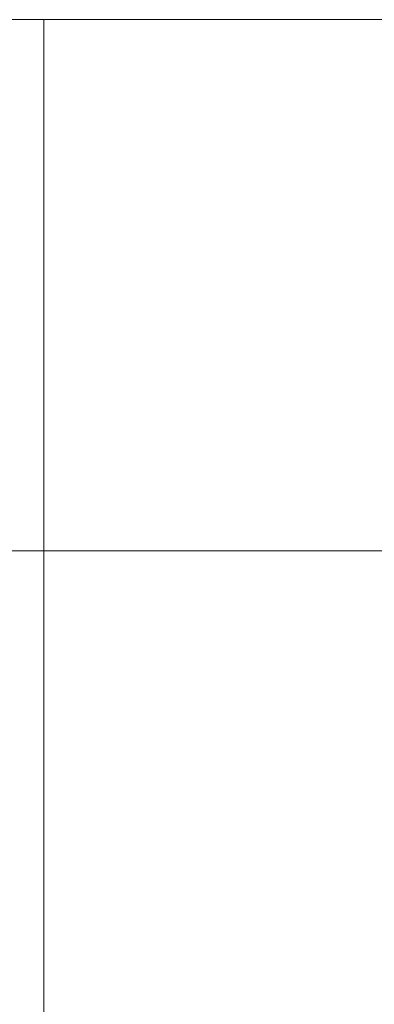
# Model space of a CAD drawing. Header units: millimetres. Extents: x 6089.8 to 6187.4, y 7494.6 to 7588.1.
# Tile 90 of 111: x 6140.1 to 6143.8, y 7572.4 to 7582.6. Entities that reach past the tile are written whole.
import ezdxf
from ezdxf.lldxf.tags import DXFTag

# ---------------------------------------------------------------- set-up
doc = ezdxf.new("R2010")
doc.units = ezdxf.units.MM
doc.layers.add('1', color=7, linetype='CONTINUOUS', true_color=0xffffff)
tags = doc.linetypes.add('DASHED', pattern=[25.72, 12.86, -12.86]).pattern_tags.tags
tags[6:7] = [DXFTag(74, 4), DXFTag(75, 0), DXFTag(340, '0'), DXFTag(46, 0.0), DXFTag(50, 0.0), DXFTag(44, 0.0), DXFTag(45, 0.0)]
tags[4:5] = [DXFTag(74, 4), DXFTag(75, 0), DXFTag(340, '0'), DXFTag(46, 0.0), DXFTag(50, 0.0), DXFTag(44, 0.0), DXFTag(45, 0.0)]

msp = doc.modelspace()

# ---------------------------------------------------------------- linework, layer by layer
at = {"layer": '1', "color": 251, "linetype": 'DASHED', "lineweight": 5}
for p, q in [((6140.375, 7582.551), (6134.375, 7582.551)), ((6146.375, 7582.551), (6140.375, 7582.551)), ((6140.375, 7582.551), (6140.375, 7565.551)), ((6140.375, 7582.551), (6140.375, 7565.551)), ((6140.375, 7577.051), (6134.375, 7577.051)), ((6146.375, 7577.051), (6140.375, 7577.051))]:
    msp.add_line(p, q, dxfattribs=at)

doc.saveas('drawing.dxf')
